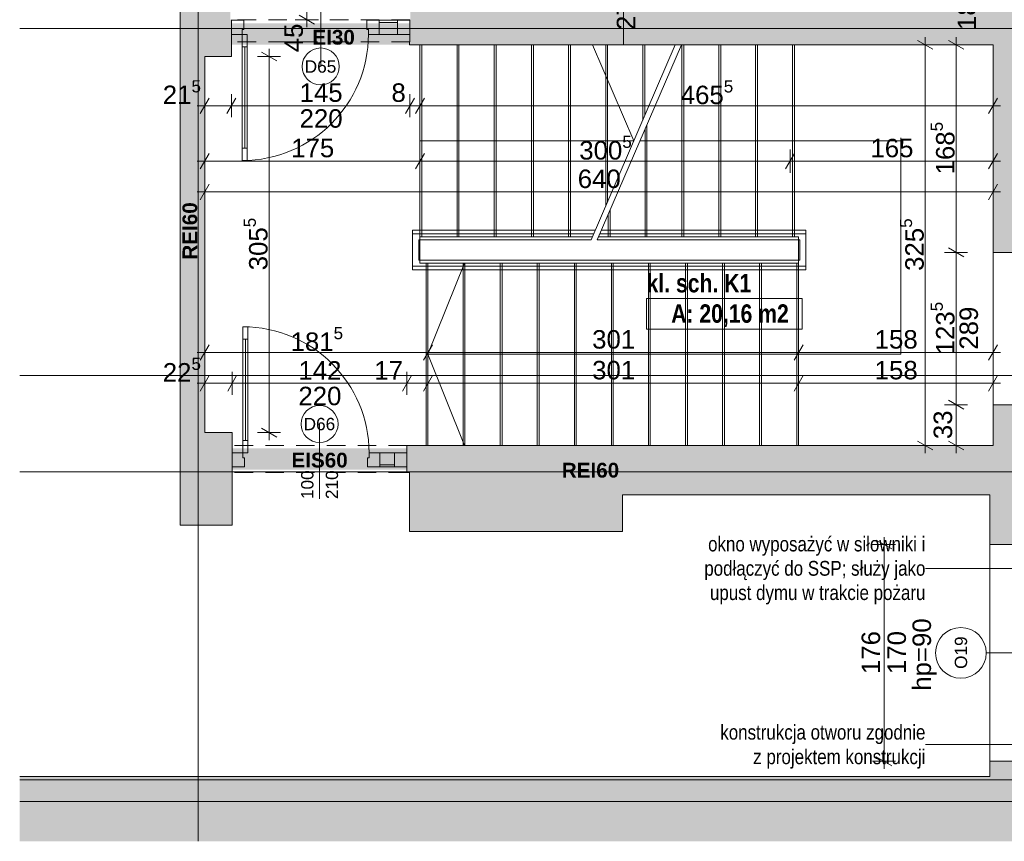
# Paper-space layout 'A-34 RZUT - PIĘTRO 4' of a CAD drawing. Header units: millimetres. Extents: x 0 to 800, y 0 to 550.
# Tile 12 of 15: x 550 to 710, y 111 to 244. Entities that reach past the tile are written whole.
import ezdxf
from ezdxf.xclip import XClip

# ---------------------------------------------------------------- set-up
doc = ezdxf.new("R2010")
doc.units = ezdxf.units.MM
doc.header["$MEASUREMENT"] = 0
doc.header["$XCLIPFRAME"] = 0
for name, pattern in [('ACAD_ISO03W100', [300, 120, -180]), ('DASHDOTX2', [1000, 500, -250, 0, -250]), ('GESTRICHELT2', [93.75, 62.5, -31.25]), ('Przer. długie kreski', [2.5, 1.5, -1]), ('PRZERYWANA_DU_A', [550, 350, -200])]:
    doc.linetypes.add(name, pattern=pattern)
for name, color, linetype, lineweight in [('0_Nr_pióra__2', 8, 'Continuous', 13), ('A_linie przekroju_Nr_pióra__1', 7, 'Continuous', 20), ('A_strefy_Nr_pióra__1', 7, 'Continuous', 20), ('A_wymiary_Nr_pióra__1', 7, 'Continuous', 20), ('A_wymiary_Nr_pióra__2', 8, 'Continuous', 13), ('A_ściany_Nr_pióra__1', 7, 'Continuous', 20), ('Drzwi Archicad_Nr_pióra__3', 252, 'Continuous', 13), ('Znaczniki drzwi Archicada_Nr_pióra__3', 252, 'Continuous', 13), ('Znaczniki okien Archicada_Nr_pióra__3', 252, 'Continuous', 13)]:
    doc.layers.add(name, color=color, linetype=linetype, lineweight=lineweight)
for name, color, linetype, lineweight, true_color in [('A__balustrada_Nr_pióra__161', 7, 'Continuous', 5, 0x949494), ('A_opis_Nr_pióra__255', 7, 'Continuous', 15, 0x242424), ('A_opis_Nr_pióra__8', 7, 'Continuous', 13, 0x4c4c4c), ('A_osie_Nr_pióra__16', 7, 'Continuous', 5, 0x0f0f0f), ('A_pochwyt_Nr_pióra__161', 7, 'Continuous', 5, 0x949494), ('A_ppoż proj_Nr_pióra__8', 7, 'Continuous', 13, 0x4c4c4c), ('A_schody_Nr_pióra__10', 7, 'Continuous', 13, 0x4b4b4b), ('A_schody_Nr_pióra__4', 7, 'Continuous', 18, 0x4b4b4b), ('A_ściany_Nr_pióra__19', 7, 'Continuous', 5, 0x191919)]:
    doc.layers.add(name, color=color, linetype=linetype, lineweight=lineweight, true_color=true_color)
for name, color, linetype in [('A_podrys', 7, 'Continuous'), ('A_ppoż proj', 7, 'Continuous'), ('A_ściany', 7, 'Continuous')]:
    doc.layers.add(name, color=color, linetype=linetype)
doc.styles.add('STYL_AUTOMATYCZNY_1', font='arial.ttf')
doc.styles.add('STYL_AUTOMATYCZNY_2', font='ARIALN.TTF')
doc.styles.add('STYL_AUTOMATYCZNY_3', font='arial.ttf')
doc.styles.add('STYL_AUTOMATYCZNY_4', font='arial.ttf')
doc.styles.add('STYL_AUTOMATYCZNY_5', font='arial.ttf')
doc.styles.add('STYL_AUTOMATYCZNY_6', font='ARIALN.TTF')

# ---------------------------------------------------------------- blocks, each defined once
blk = doc.blocks.new('Rysunek_2_2', base_point=(-3499.43, -647.6))
at = {"linetype": 'Continuous', "lineweight": 0, "true_color": 0x484848}
blk.add_hatch(color=251, dxfattribs=at).paths.add_polyline_path([(780.1, 528.17), (550.17, 528.17), (550.17, 438.17), (742.3, 438.17), (742.3, 120.55), (550.17, 120.55), (550.17, 110.55), (780.1, 110.55)])
at = {"layer": 'A_ppoż proj', "linetype": 'Continuous', "lineweight": 0, "true_color": 0x121212}
for points in [[(613.56, 243.43), (584.56, 243.43), (584.56, 239.93), (613.56, 239.93)], [(613.28, 170.89), (613.28, 174.39), (584.68, 174.39), (584.68, 170.89)]]:
    blk.add_hatch(color=250, dxfattribs=at).paths.add_polyline_path(points)
at = {"layer": 'A_ściany', "linetype": 'Continuous', "lineweight": 0, "true_color": 0x000000}
for points in [[(584.36, 252.99), (575.1, 252.99), (575.1, 249.34), (576.22, 249.34), (576.22, 238.02), (584.56, 238.02), (584.56, 244.01), (584.36, 244.01)], [(648.22, 252.99), (613.64, 252.99), (613.64, 244.01), (613.5, 244.01), (613.5, 239.93), (648.22, 239.93)], [(683.76, 251.23), (674.56, 251.23), (674.56, 239.93), (683.76, 239.93)], [(708.4, 251.23), (702.48, 251.23), (702.48, 239.93), (718.3, 239.93)], [(674.56, 247.63), (648.22, 247.63), (648.22, 239.93), (674.56, 239.93)], [(702.48, 247.63), (683.76, 247.63), (683.76, 239.93), (702.48, 239.93)], [(708.26, 206.21), (716.3, 206.21), (716.3, 239.93), (708.26, 239.93)], [(576.22, 238.02), (576.22, 161.89), (580.22, 176.94), (580.22, 238.02)], [(708.26, 174.85), (716.3, 174.85), (716.3, 181.47), (708.26, 181.47)], [(576.22, 161.89), (584.68, 161.89), (584.68, 176.94), (580.22, 176.94)], [(613.07, 174.85), (613.07, 170.45), (613.46, 170.45), (613.46, 174.85)], [(613.46, 160.85), (648.06, 160.85), (648.06, 174.85), (613.46, 174.85)], [(648.06, 166.85), (707.74, 166.85), (718.3, 174.85), (648.06, 174.85)], [(707.74, 158.75), (718.3, 158.75), (718.3, 174.85), (707.74, 166.85)], [(707.74, 121.05), (718.3, 116.99), (718.3, 123.55), (707.74, 123.55)], [(707.74, 121.05), (550.17, 121.05), (550.17, 116.99), (718.3, 116.99)]]:
    blk.add_hatch(color=18, dxfattribs=at).paths.add_polyline_path(points)
at = {"layer": '0_Nr_pióra__2', "color": 8, "linetype": 'PRZERYWANA_DU_A', "lineweight": 13, "ltscale": 2, "flags": 128}
blk.add_lwpolyline([(550.17, 120.55), (742.3, 120.55), (742.3, 438.17), (550.17, 438.17)], dxfattribs=at)
at = {"layer": 'A__balustrada_Nr_pióra__161', "color": 252, "linetype": 'Continuous', "lineweight": 5, "ltscale": 2, "true_color": 0x949494}
for p, q in [((613.98, 203.35), (613.98, 209.83)), ((677.88, 203.35), (677.88, 209.83)), ((613.98, 209.23), (643.42, 209.23)), ((614.98, 208.23), (642.99, 208.23)), ((614.98, 204.95), (614.98, 208.23)), ((643.99, 208.23), (676.88, 208.23)), ((644.42, 209.23), (677.88, 209.23)), ((676.88, 204.95), (676.88, 208.23)), ((614.98, 204.95), (676.88, 204.95)), ((613.98, 203.95), (677.88, 203.95))]:
    blk.add_line(p, q, dxfattribs=at)
at = {"layer": 'A_linie przekroju_Nr_pióra__1', "color": 7, "linetype": 'ACAD_ISO03W100', "lineweight": 20, "ltscale": 2}
blk.add_line((550.17, 186.21), (723.39, 186.21), dxfattribs=at)
at = {"layer": 'A_opis_Nr_pióra__255', "color": 250, "linetype": 'Continuous', "lineweight": 15, "ltscale": 2, "true_color": 0x242424}
for p, q in [((701.3, 154.86), (697.28, 154.86)), ((712.84, 154.86), (701.3, 154.86)), ((701.3, 126.26), (697.28, 126.26)), ((712.62, 126.26), (701.3, 126.26))]:
    blk.add_line(p, q, dxfattribs=at)
at = {"layer": 'A_osie_Nr_pióra__16', "color": 250, "linetype": 'DASHDOTX2', "lineweight": 5, "ltscale": 2, "true_color": 0x0f0f0f}
for p, q in [((579.17, 409.46), (579.17, 110.55)), ((727.8, 242.55), (550.17, 242.55)), ((727.8, 170.55), (550.17, 170.55))]:
    blk.add_line(p, q, dxfattribs=at)
at = {"layer": 'A_pochwyt_Nr_pióra__161', "color": 252, "linetype": 'Continuous', "lineweight": 5, "ltscale": 2, "true_color": 0x949494}
for p, q in [((613.98, 209.83), (643.68, 209.83)), ((644.68, 209.83), (677.88, 209.83)), ((613.98, 203.35), (677.88, 203.35))]:
    blk.add_line(p, q, dxfattribs=at)
at = {"layer": 'A_schody_Nr_pióra__10', "color": 251, "linetype": 'GESTRICHELT2', "lineweight": 13, "ltscale": 2, "true_color": 0x4b4b4b}
for p, q in [((615.48, 239.93), (615.48, 208.73)), ((621.52, 239.93), (621.52, 208.73)), ((627.56, 239.93), (627.56, 208.73)), ((633.6, 239.93), (633.6, 208.73)), ((639.63, 239.93), (639.63, 208.73)), ((645.67, 239.93), (645.67, 214.46)), ((651.71, 239.93), (651.71, 228.47)), ((658.04, 239.93), (658.04, 208.73)), ((664.03, 239.93), (664.03, 208.73)), ((670.01, 239.93), (670.01, 208.73)), ((676, 239.93), (676, 208.73)), ((652.05, 226.94), (652.05, 208.73)), ((646.06, 213.04), (646.06, 208.73)), ((616.18, 204.45), (616.18, 174.85)), ((622.2, 204.45), (622.2, 174.85)), ((628.22, 204.45), (628.22, 174.85)), ((634.24, 204.45), (634.24, 174.85)), ((640.26, 204.45), (640.26, 174.85)), ((646.28, 204.45), (646.28, 174.85)), ((652.3, 204.45), (652.3, 174.85)), ((658.32, 204.45), (658.32, 174.85)), ((664.34, 204.45), (664.34, 174.85)), ((670.36, 204.45), (670.36, 174.85)), ((676.38, 204.45), (676.38, 174.85))]:
    blk.add_line(p, q, dxfattribs=at)
at = {"layer": 'A_schody_Nr_pióra__4', "color": 251, "linetype": 'Continuous', "lineweight": 18, "ltscale": 2, "true_color": 0x4b4b4b}
for p, q in [((615.18, 239.93), (615.18, 204.45)), ((621.22, 239.93), (621.22, 208.73)), ((627.26, 239.93), (627.26, 208.73)), ((633.3, 239.93), (633.3, 208.73)), ((639.33, 239.93), (639.33, 208.73)), ((642.99, 208.23), (656.64, 239.93)), ((643.2, 239.93), (649.92, 224.33)), ((643.99, 208.23), (657.64, 239.93)), ((645.37, 239.93), (645.37, 213.76)), ((651.41, 239.93), (651.41, 227.78)), ((657.74, 239.93), (657.74, 208.73)), ((663.73, 239.93), (663.73, 208.73)), ((669.71, 239.93), (669.71, 208.73)), ((675.7, 239.93), (675.7, 208.73)), ((651.75, 226.24), (651.75, 208.73)), ((649.92, 224.33), (615.18, 224.33)), ((693.29, 224.33), (650.92, 224.33)), ((693.29, 189.65), (693.29, 224.83)), ((645.76, 212.34), (645.76, 208.73)), ((615.18, 208.73), (643.2, 208.73)), ((644.2, 208.73), (676.68, 208.73)), ((676.68, 208.73), (676.68, 174.85)), ((676.68, 204.45), (615.18, 204.45)), ((622.4, 204.45), (616.48, 189.65)), ((616.48, 204.45), (616.48, 174.85)), ((622.5, 204.45), (622.5, 174.85)), ((628.52, 204.45), (628.52, 174.85)), ((634.54, 204.45), (634.54, 174.85)), ((640.56, 204.45), (640.56, 174.85)), ((646.58, 204.45), (646.58, 174.85)), ((652.6, 204.45), (652.6, 174.85)), ((658.62, 204.45), (658.62, 174.85)), ((664.64, 204.45), (664.64, 174.85)), ((670.66, 204.45), (670.66, 174.85)), ((616.48, 189.65), (693.29, 189.65)), ((622.4, 174.85), (616.48, 189.65))]:
    blk.add_line(p, q, dxfattribs=at)
at = {"layer": 'A_strefy_Nr_pióra__1', "color": 7, "linetype": 'Continuous', "lineweight": 20, "ltscale": 2}
for p, q in [((651.99, 198.7), (651.99, 193.76)), ((651.99, 198.7), (677.29, 198.7)), ((677.29, 198.7), (677.29, 193.76)), ((651.99, 193.76), (677.29, 193.76))]:
    blk.add_line(p, q, dxfattribs=at)
at = {"layer": 'A_wymiary_Nr_pióra__1', "color": 7, "linetype": 'Continuous', "lineweight": 20, "ltscale": 2}
for p, q in [((595.56, 244.73), (598.06, 243.29)), ((698.51, 239.21), (696.01, 240.65)), ((703.51, 239.21), (701.01, 240.65)), ((591.93, 237.3), (589.43, 238.75)), ((580.94, 231.27), (579.5, 228.77)), ((585.28, 231.27), (583.84, 228.77)), ((614.28, 231.27), (612.84, 228.77)), ((615.9, 231.27), (614.46, 228.77)), ((707.54, 228.77), (708.98, 231.27)), ((580.94, 222.27), (579.5, 219.77)), ((615.9, 222.27), (614.46, 219.77)), ((676.02, 222.27), (674.58, 219.77)), ((707.54, 219.77), (708.98, 222.27)), ((580.94, 217.27), (579.5, 214.77)), ((707.54, 214.77), (708.98, 217.27)), ((701.01, 206.93), (703.51, 205.49)), ((580.94, 191.19), (579.5, 188.69)), ((617.2, 191.19), (615.76, 188.69)), ((677.4, 191.19), (675.96, 188.69)), ((707.54, 188.69), (708.98, 191.19)), ((580.94, 186.19), (579.5, 183.69)), ((585.4, 186.19), (583.96, 183.69)), ((613.79, 186.19), (612.35, 183.69)), ((617.2, 186.19), (615.76, 183.69)), ((677.4, 186.19), (675.96, 183.69)), ((707.54, 183.69), (708.98, 186.19)), ((701.01, 182.19), (703.51, 180.75)), ((589.43, 177.67), (591.93, 176.22)), ((696.01, 175.57), (698.51, 174.13)), ((701.01, 175.57), (703.51, 174.13)), ((691.81, 158.03), (689.31, 159.47)), ((689.31, 124.27), (691.81, 122.83))]:
    blk.add_line(p, q, dxfattribs=at)
at = {"layer": 'A_wymiary_Nr_pióra__2', "color": 8, "linetype": 'Continuous', "lineweight": 13, "ltscale": 2}
for p, q in [((596.81, 244.01), (596.81, 252.99)), ((598.68, 244.01), (594.93, 244.01)), ((596.81, 242.78), (596.81, 244.01)), ((699.14, 239.93), (695.39, 239.93)), ((697.26, 239.93), (697.26, 241.15)), ((697.26, 174.85), (697.26, 239.93)), ((704.14, 239.93), (700.39, 239.93)), ((702.26, 239.93), (702.26, 241.15)), ((702.26, 206.21), (702.26, 239.93)), ((590.68, 238.02), (590.68, 239.25)), ((592.56, 238.02), (588.81, 238.02)), ((590.68, 176.94), (590.68, 238.02)), ((580.22, 228.15), (580.22, 231.9)), ((584.56, 228.15), (584.56, 231.9)), ((613.56, 228.15), (613.56, 231.9)), ((615.18, 228.15), (615.18, 231.9)), ((708.26, 228.15), (708.26, 231.9)), ((579, 230.02), (580.22, 230.02)), ((580.22, 230.02), (584.56, 230.02)), ((584.56, 230.02), (613.56, 230.02)), ((613.56, 230.02), (615.18, 230.02)), ((615.18, 230.02), (708.26, 230.02)), ((708.26, 230.02), (709.48, 230.02)), ((580.22, 219.15), (580.22, 222.9)), ((615.18, 219.15), (615.18, 222.9)), ((675.3, 219.15), (675.3, 222.9)), ((708.26, 219.15), (708.26, 222.9)), ((579, 221.02), (580.22, 221.02)), ((580.22, 221.02), (615.18, 221.02)), ((615.18, 221.02), (675.3, 221.02)), ((675.3, 221.02), (708.26, 221.02)), ((708.26, 221.02), (709.48, 221.02)), ((580.22, 214.15), (580.22, 217.9)), ((708.26, 214.15), (708.26, 217.9)), ((579, 216.02), (580.22, 216.02)), ((580.22, 216.02), (708.26, 216.02)), ((708.26, 216.02), (709.48, 216.02)), ((704.14, 206.21), (700.39, 206.21)), ((702.26, 181.47), (702.26, 206.21)), ((580.22, 188.07), (580.22, 191.82)), ((616.48, 188.07), (616.48, 191.82)), ((676.68, 188.07), (676.68, 191.82)), ((708.26, 188.07), (708.26, 191.82)), ((579, 189.94), (580.22, 189.94)), ((580.22, 189.94), (616.48, 189.94)), ((616.48, 189.94), (676.68, 189.94)), ((676.68, 189.94), (708.26, 189.94)), ((708.26, 189.94), (709.48, 189.94)), ((580.22, 183.07), (580.22, 186.82)), ((584.68, 183.07), (584.68, 186.82)), ((613.07, 183.07), (613.07, 186.82)), ((616.48, 183.07), (616.48, 186.82)), ((676.68, 183.07), (676.68, 186.82)), ((708.26, 183.07), (708.26, 186.82)), ((579, 184.94), (580.22, 184.94)), ((580.22, 184.94), (584.68, 184.94)), ((584.68, 184.94), (613.07, 184.94)), ((613.07, 184.94), (616.48, 184.94)), ((616.48, 184.94), (676.68, 184.94)), ((676.68, 184.94), (708.26, 184.94)), ((708.26, 184.94), (709.48, 184.94)), ((704.14, 181.47), (700.39, 181.47)), ((702.26, 174.85), (702.26, 181.47)), ((592.56, 176.94), (588.81, 176.94)), ((590.68, 175.72), (590.68, 176.94)), ((699.14, 174.85), (695.39, 174.85)), ((697.26, 173.62), (697.26, 174.85)), ((704.14, 174.85), (700.39, 174.85)), ((702.26, 173.62), (702.26, 174.85)), ((690.56, 158.75), (690.56, 159.97)), ((692.44, 158.75), (688.69, 158.75)), ((690.56, 123.55), (690.56, 158.75)), ((692.44, 123.55), (688.69, 123.55)), ((690.56, 122.32), (690.56, 123.55))]:
    blk.add_line(p, q, dxfattribs=at)
at = {"layer": 'A_ściany_Nr_pióra__1', "color": 7, "linetype": 'Continuous', "lineweight": 20, "ltscale": 2}
for p, q in [((584.56, 243.91), (584.56, 244.01)), ((584.56, 241.61), (584.56, 243.91)), ((613.56, 243.91), (613.56, 244.01)), ((613.56, 241.61), (613.56, 243.91)), ((584.56, 240.41), (584.56, 241.61)), ((613.56, 240.41), (613.56, 241.61)), ((716.3, 206.21), (708.26, 206.21)), ((708.26, 206.21), (708.26, 181.47)), ((716.3, 181.47), (708.26, 181.47)), ((584.68, 174.85), (584.68, 173.65)), ((613.07, 174.85), (613.07, 173.65)), ((584.68, 173.65), (584.68, 171.35)), ((613.07, 173.65), (613.07, 171.35)), ((584.68, 171.35), (584.68, 170.45)), ((613.07, 171.35), (613.07, 170.45)), ((718.3, 158.75), (707.74, 158.75)), ((718.3, 123.55), (707.74, 123.55))]:
    blk.add_line(p, q, dxfattribs=at)
at = {"layer": 'A_ściany_Nr_pióra__1', "color": 7, "linetype": 'Continuous', "lineweight": 20, "ltscale": 2, "flags": 128}
for points in [[(648.22, 239.93), (648.22, 252.99)], [(576.22, 249.34), (576.22, 238.02)], [(584.56, 238.02), (584.56, 240.41)], [(613.5, 240.41), (613.5, 239.93)], [(613.5, 239.93), (648.22, 239.93)], [(648.22, 239.93), (674.56, 239.93)], [(674.56, 239.93), (683.76, 239.93)], [(683.76, 239.93), (702.48, 239.93)], [(702.48, 239.93), (708.26, 239.93)], [(708.26, 239.93), (708.26, 206.21)], [(576.22, 238.02), (576.22, 161.89)], [(580.22, 176.94), (580.22, 238.02)], [(580.22, 238.02), (584.56, 238.02)], [(708.26, 181.47), (708.26, 174.85)], [(584.68, 176.94), (580.22, 176.94)], [(584.68, 161.89), (584.68, 176.94)], [(613.46, 174.85), (613.07, 174.85)], [(648.06, 174.85), (613.46, 174.85)], [(708.26, 174.85), (648.06, 174.85)], [(613.07, 170.45), (613.46, 170.45)], [(613.46, 170.45), (613.46, 160.85)], [(648.06, 160.85), (648.06, 166.85)], [(648.06, 166.85), (707.74, 166.85)], [(707.74, 166.85), (707.74, 158.75)], [(576.22, 161.89), (584.68, 161.89)], [(613.46, 160.85), (648.06, 160.85)], [(707.74, 123.55), (707.74, 121.05)], [(707.74, 121.05), (550.17, 121.05)], [(550.17, 116.99), (718.3, 116.99)]]:
    blk.add_lwpolyline(points, dxfattribs=at)
at = {"layer": 'A_ściany_Nr_pióra__19', "color": 250, "linetype": 'Continuous', "lineweight": 5, "ltscale": 2, "true_color": 0x191919}
blk.add_line((707.74, 158.75), (707.74, 123.55), dxfattribs=at)
at = {"layer": 'Drzwi Archicad_Nr_pióra__3', "color": 252, "linetype": 'Przer. długie kreski', "lineweight": 13, "ltscale": 2}
for p, q in [((613.56, 244.01), (584.56, 244.01)), ((613.56, 240.41), (584.56, 240.41)), ((613.07, 174.85), (584.68, 174.85)), ((613.07, 170.45), (584.68, 170.45))]:
    blk.add_line(p, q, dxfattribs=at)
at = {"layer": 'Drzwi Archicad_Nr_pióra__3', "color": 252, "linetype": 'Continuous', "lineweight": 13, "ltscale": 2}
for p, q in [((584.56, 243.91), (584.56, 244.01)), ((584.56, 243.91), (584.56, 241.61)), ((586.56, 243.91), (584.56, 243.91)), ((584.56, 241.61), (584.56, 243.91)), ((584.56, 241.61), (584.56, 243.91)), ((586.56, 242.41), (586.56, 243.91)), ((606.56, 243.91), (606.56, 242.41)), ((608.56, 243.91), (606.56, 243.91)), ((608.56, 241.61), (608.56, 243.91)), ((608.56, 243.91), (611.56, 243.91)), ((608.56, 241.61), (608.56, 243.91)), ((611.56, 243.55), (608.56, 243.55)), ((613.56, 243.91), (611.56, 243.91)), ((611.56, 243.91), (611.56, 241.61)), ((611.56, 243.91), (611.56, 241.61)), ((613.56, 243.91), (613.56, 244.01)), ((613.56, 241.61), (613.56, 243.91)), ((613.56, 241.61), (613.56, 243.91)), ((613.56, 241.61), (613.56, 243.91)), ((584.56, 241.61), (586.32, 241.61)), ((584.56, 240.41), (584.56, 241.61)), ((586.32, 241.61), (586.32, 242.41)), ((586.32, 242.41), (586.56, 242.41)), ((586.32, 239.61), (586.32, 241.61)), ((586.32, 241.61), (587.12, 241.61)), ((587.12, 241.61), (587.12, 239.61)), ((606.56, 242.41), (606.8, 242.41)), ((606.8, 242.41), (606.8, 241.61)), ((606.8, 241.61), (608.56, 241.61)), ((611.56, 241.61), (608.56, 241.61)), ((608.56, 241.61), (611.56, 241.61)), ((611.56, 241.61), (613.56, 241.61)), ((613.56, 240.41), (613.56, 241.61)), ((587.12, 239.61), (586.32, 239.61)), ((586.72, 223.13), (586.72, 239.61)), ((586.32, 221.13), (586.32, 223.13)), ((586.32, 223.13), (587.12, 223.13)), ((587.12, 223.13), (587.12, 221.13)), ((587.12, 221.13), (586.32, 221.13)), ((586.44, 194.11), (586.44, 192.11)), ((587.24, 194.11), (586.44, 194.11)), ((587.24, 192.11), (587.24, 194.11)), ((586.44, 192.11), (587.24, 192.11)), ((586.84, 192.11), (586.84, 175.65)), ((584.68, 174.85), (584.68, 173.65)), ((587.24, 175.65), (586.44, 175.65)), ((586.44, 175.65), (586.44, 173.65)), ((587.24, 173.65), (587.24, 175.65)), ((613.07, 174.85), (613.07, 173.65)), ((584.68, 171.35), (584.68, 173.65)), ((584.68, 173.65), (586.44, 173.65)), ((584.68, 173.65), (584.68, 171.35)), ((584.68, 173.65), (584.68, 171.35)), ((586.44, 173.65), (586.44, 172.85)), ((586.44, 173.65), (587.24, 173.65)), ((586.44, 172.85), (586.68, 172.85)), ((586.68, 172.85), (586.68, 171.35)), ((606.67, 171.35), (606.67, 172.85)), ((606.67, 172.85), (606.91, 172.85)), ((606.91, 172.85), (606.91, 173.65)), ((606.91, 173.65), (608.67, 173.65)), ((608.67, 173.65), (608.67, 171.35)), ((611.07, 173.65), (608.67, 173.65)), ((608.67, 173.65), (608.67, 171.35)), ((608.67, 173.65), (611.07, 173.65)), ((611.07, 171.35), (611.07, 173.65)), ((611.07, 173.65), (613.07, 173.65)), ((611.07, 171.35), (611.07, 173.65)), ((613.07, 173.65), (613.07, 171.35)), ((613.07, 173.65), (613.07, 171.35)), ((613.07, 173.65), (613.07, 171.35)), ((586.68, 171.35), (584.68, 171.35)), ((584.68, 171.35), (584.68, 170.45)), ((608.67, 171.35), (606.67, 171.35)), ((611.07, 171.71), (608.67, 171.71)), ((608.67, 171.35), (611.07, 171.35)), ((613.07, 171.35), (611.07, 171.35)), ((613.07, 171.35), (613.07, 170.45))]:
    blk.add_line(p, q, dxfattribs=at)
at = {"layer": 'Drzwi Archicad_Nr_pióra__3', "color": 252, "linetype": 'Continuous', "lineweight": 13, "ltscale": 2, "flags": 128}
for points in [[(586.32, 223.13), (586.32, 239.61), (586.72, 239.61), (586.72, 223.13)], [(586.72, 223.13), (586.72, 239.61), (587.12, 239.61), (587.12, 223.13)], [(586.44, 192.11), (586.44, 175.65), (586.84, 175.65), (586.84, 192.11)], [(586.84, 192.11), (586.84, 175.65), (587.24, 175.65), (587.24, 192.11)]]:
    blk.add_lwpolyline(points, close=True, dxfattribs=at)
at = {"layer": 'Drzwi Archicad_Nr_pióra__3', "color": 252, "linetype": 'Continuous', "lineweight": 13, "ltscale": 2}
for centre, radius, start, end in [((586.32, 241.61), 20.48, 270, 0), ((586.44, 173.65), 20.47, 0, 90)]:
    blk.add_arc(centre, radius, start, end, dxfattribs=at)
at = {"layer": 'Znaczniki drzwi Archicada_Nr_pióra__3', "color": 252, "linetype": 'Continuous', "lineweight": 13, "ltscale": 2}
for p, q in [((599.06, 236.41), (599.06, 252.01)), ((598.88, 178.33), (598.88, 166.2))]:
    blk.add_line(p, q, dxfattribs=at)
at = {"layer": 'Znaczniki drzwi Archicada_Nr_pióra__3', "color": 252, "linetype": 'Continuous', "lineweight": 13, "ltscale": 2, "flags": 128}
for points in [[(596.06, 236.41, 1), (602.06, 236.41, 1)], [(601.88, 178.33, 1), (595.88, 178.33, 1)]]:
    blk.add_lwpolyline(points, format="xyb", close=True, dxfattribs=at)
at = {"layer": 'Znaczniki okien Archicada_Nr_pióra__3', "color": 252, "linetype": 'Continuous', "lineweight": 13, "ltscale": 2}
blk.add_line((707.16, 141.15), (730.3, 141.15), dxfattribs=at)
for start, end in [(90, 270), (270, 90)]:
    blk.add_arc((703.04, 141.15), 4.12, start, end, dxfattribs=at)
at = {"layer": 'A_opis_Nr_pióra__8', "color": 251, "linetype": 'Continuous', "lineweight": 13, "true_color": 0x4c4c4c, "char_height": 2.4, "attachment_point": 6, "style": 'STYL_AUTOMATYCZNY_2'}
for s, insert, width, line_spacing_factor in [('\\A1;{\\pqr;\\fArial Narrow|b0|i0|c238|p0;\\W1.000000;okno wyposażyć w siłowniki i podłączyć do SSP; służy jako upust dymu w trakcie pożaru}', (697.28, 154.53), 36.3149, 0.987309), ('\\A1;{\\pqr;\\fArial Narrow|b0|i0|c238|p0;\\W1.000000;konstrukcja otworu zgodnie z projektem konstrukcji}', (697.28, 125.91), 33.909, 0.996837)]:
    blk.add_mtext(s, dxfattribs=dict(at, insert=insert, width=width, line_spacing_factor=line_spacing_factor))
at = {"layer": 'A_ppoż proj_Nr_pióra__8', "color": 251, "linetype": 'Continuous', "lineweight": 13, "true_color": 0x4c4c4c, "char_height": 2.4, "attachment_point": 5, "style": 'STYL_AUTOMATYCZNY_3'}
for s, insert in [('\\A1;{\\pqc;\\fArial|b1|i0|c238|p0;\\W1.000000;EI30}', (601.16, 241.14)), ('\\A1;{\\pqc;\\fArial|b1|i0|c238|p0;\\W1.000000;EIS60}', (598.88, 172.45)), ('\\A1;{\\pqc;\\fArial|b1|i0|c238|p0;\\W1.000000;REI60}', (642.88, 170.81))]:
    blk.add_mtext(s, dxfattribs=dict(at, insert=insert))
at = {"layer": 'A_ppoż proj_Nr_pióra__8', "color": 251, "linetype": 'Continuous', "lineweight": 13, "true_color": 0x4c4c4c, "insert": (577.83, 209.69), "char_height": 2.4, "attachment_point": 5, "rotation": 90, "style": 'STYL_AUTOMATYCZNY_3'}
blk.add_mtext('\\A1;{\\pqc;\\fArial|b1|i0|c238|p0;\\W1.000000;REI60}', dxfattribs=at)
at = {"layer": 'A_strefy_Nr_pióra__1', "color": 7, "linetype": 'Continuous', "lineweight": 20, "char_height": 3, "attachment_point": 1, "style": 'STYL_AUTOMATYCZNY_6'}
for s, insert in [('\\A1;{\\pql;\\fArial Narrow|b1|i0|c238|p0;\\W1.000000;kl. sch. K1}', (651.99, 202.71)), ('\\A1;{\\pql;\\fArial Narrow|b1|i0|c238|p0;\\W1.000000;A: 20,16 m2}', (655.99, 197.77))]:
    blk.add_mtext(s, dxfattribs=dict(at, insert=insert))
at = {"layer": 'A_wymiary_Nr_pióra__1', "color": 7, "linetype": 'Continuous', "lineweight": 20, "char_height": 3, "attachment_point": 7, "rotation": 90, "style": 'STYL_AUTOMATYCZNY_5'}
for s, insert, width in [('\\A1;{\\pql;\\fArial|b0|i0|c238|p0;\\W1.000000;27}', (650.15, 242.33), 4.5763), ('\\A1;{\\pql;\\fArial|b0|i0|c238|p0;\\W1.000000;18}', (705.54, 242.33), 4.5763), ('\\A1;{\\pql;\\fArial|b0|i0|c238|p0;\\W1.000000;45}', (596.21, 238.71), 4.5763), ('\\A1;{\\pql;\\fArial|b0|i0|c238|p0;\\W1.000000;289}', (705.86, 190.4), 6.8645), ('\\A1;{\\pql;\\fArial|b0|i0|c238|p0;\\W1.000000;33}', (701.66, 175.87), 4.5763), ('\\A1;{\\pql;\\fArial|b0|i0|c238|p0;\\W1.000000;176}', (689.96, 137.71), 6.8645), ('\\A1;{\\pql;\\fArial|b0|i0|c238|p0;\\W1.000000;170}', (694.16, 137.71), 6.8645)]:
    blk.add_mtext(s, dxfattribs=dict(at, insert=insert, width=width))
at = {"layer": 'A_wymiary_Nr_pióra__1', "color": 7, "linetype": 'Continuous', "lineweight": 20, "char_height": 3, "attachment_point": 7, "style": 'STYL_AUTOMATYCZNY_1'}
for s, insert in [('\\A1;{\\pql;\\fArial|b0|i0|c238|p0;\\W1.000000;21\\fArial|b0|i0|c238|p0;\\W1.000000;\\A1{\\H.66x;\\S5^  ;}}', (573.41, 229.43)), ('\\A1;{\\pql;\\fArial|b0|i0|c238|p0;\\W1.000000;465\\fArial|b0|i0|c238|p0;\\W1.000000;\\A1{\\H.66x;\\S5^  ;}}', (657.54, 229.41)), ('\\A1;{\\pql;\\fArial|b0|i0|c238|p0;\\W1.000000;300\\fArial|b0|i0|c238|p0;\\W1.000000;\\A1{\\H.66x;\\S5^  ;}}', (641.06, 220.41)), ('\\A1;{\\pql;\\fArial|b0|i0|c238|p0;\\W1.000000;181\\fArial|b0|i0|c238|p0;\\W1.000000;\\A1{\\H.66x;\\S5^  ;}}', (594.17, 189.33)), ('\\A1;{\\pql;\\fArial|b0|i0|c238|p0;\\W1.000000;22\\fArial|b0|i0|c238|p0;\\W1.000000;\\A1{\\H.66x;\\S5^  ;}}', (573.41, 184.35))]:
    blk.add_mtext(s, dxfattribs=dict(at, insert=insert))
at = {"layer": 'A_wymiary_Nr_pióra__1', "color": 7, "linetype": 'Continuous', "lineweight": 20, "char_height": 3, "attachment_point": 7, "style": 'STYL_AUTOMATYCZNY_5'}
for s, insert, width in [('\\A1;{\\pql;\\fArial|b0|i0|c238|p0;\\W1.000000;145}', (595.63, 230.62), 6.8645), ('\\A1;{\\pql;\\fArial|b0|i0|c238|p0;\\W1.000000;8}', (610.55, 230.62), 2.2882), ('\\A1;{\\pql;\\fArial|b0|i0|c238|p0;\\W1.000000;220}', (595.63, 226.42), 6.8645), ('\\A1;{\\pql;\\fArial|b0|i0|c238|p0;\\W1.000000;175}', (594.27, 221.62), 6.8645), ('\\A1;{\\pql;\\fArial|b0|i0|c238|p0;\\W1.000000;165}', (688.35, 221.62), 6.8645), ('\\A1;{\\pql;\\fArial|b0|i0|c238|p0;\\W1.000000;640}', (640.81, 216.62), 6.8645), ('\\A1;{\\pql;\\fArial|b0|i0|c238|p0;\\W1.000000;301}', (643.15, 190.54), 6.8645), ('\\A1;{\\pql;\\fArial|b0|i0|c238|p0;\\W1.000000;158}', (689.04, 190.54), 6.8645), ('\\A1;{\\pql;\\fArial|b0|i0|c238|p0;\\W1.000000;142}', (595.44, 185.54), 6.8645), ('\\A1;{\\pql;\\fArial|b0|i0|c238|p0;\\W1.000000;17}', (607.77, 185.54), 4.5763), ('\\A1;{\\pql;\\fArial|b0|i0|c238|p0;\\W1.000000;301}', (643.15, 185.54), 6.8645), ('\\A1;{\\pql;\\fArial|b0|i0|c238|p0;\\W1.000000;158}', (689.04, 185.54), 6.8645), ('\\A1;{\\pql;\\fArial|b0|i0|c238|p0;\\W1.000000;220}', (595.44, 181.34), 6.8645)]:
    blk.add_mtext(s, dxfattribs=dict(at, insert=insert, width=width))
at = {"layer": 'A_wymiary_Nr_pióra__1', "color": 7, "linetype": 'Continuous', "lineweight": 20, "char_height": 3, "rotation": 90}
for s, insert, attachment_point, style in [('\\A1;{\\pql;\\fArial|b0|i0|c238|p0;\\W1.000000;168\\fArial|b0|i0|c238|p0;\\W1.000000;\\A1{\\H.66x;\\S5^  ;}}', (702.88, 218.88), 7, 'STYL_AUTOMATYCZNY_1'), ('\\A1;{\\pql;\\fArial|b0|i0|c238|p0;\\W1.000000;305\\fArial|b0|i0|c238|p0;\\W1.000000;\\A1{\\H.66x;\\S5^  ;}}', (591.3, 203.3), 7, 'STYL_AUTOMATYCZNY_1'), ('\\A1;{\\pql;\\fArial|b0|i0|c238|p0;\\W1.000000;325\\fArial|b0|i0|c238|p0;\\W1.000000;\\A1{\\H.66x;\\S5^  ;}}', (697.88, 203.2), 7, 'STYL_AUTOMATYCZNY_1'), ('\\A1;{\\pql;\\fArial|b0|i0|c238|p0;\\W1.000000;123\\fArial|b0|i0|c238|p0;\\W1.000000;\\A1{\\H.66x;\\S5^  ;}}', (702.88, 189.65), 7, 'STYL_AUTOMATYCZNY_1'), ('\\A1;{\\pqc;\\fArial|b0|i0|c238|p0;\\W1.000000;hp=90}', (695.19, 140.88), 2, 'STYL_AUTOMATYCZNY_5')]:
    blk.add_mtext(s, dxfattribs=dict(at, insert=insert, attachment_point=attachment_point, style=style))
at = {"layer": 'Znaczniki drzwi Archicada_Nr_pióra__3', "color": 252, "linetype": 'Continuous', "lineweight": 13, "char_height": 2, "attachment_point": 7, "style": 'STYL_AUTOMATYCZNY_4'}
for s, insert in [('\\A1;{\\pql;\\fArial CE|b0|i0|c238|p0;\\W1.000000;D65}', (596.47, 235.37)), ('\\A1;{\\pql;\\fArial CE|b0|i0|c238|p0;\\W1.000000;D66}', (596.29, 177.3))]:
    blk.add_mtext(s, dxfattribs=dict(at, insert=insert))
at = {"layer": 'Znaczniki drzwi Archicada_Nr_pióra__3', "color": 252, "linetype": 'Continuous', "lineweight": 13, "char_height": 2, "attachment_point": 7, "rotation": 90, "style": 'STYL_AUTOMATYCZNY_4'}
for s, insert in [('\\A1;{\\pql;\\fArial CE|b0|i0|c238|p0;\\W1.000000;100}', (597.91, 166.14)), ('\\A1;{\\pql;\\fArial CE|b0|i0|c238|p0;\\W1.000000;210}', (601.91, 166.14))]:
    blk.add_mtext(s, dxfattribs=dict(at, insert=insert))
at = {"layer": 'Znaczniki okien Archicada_Nr_pióra__3', "color": 252, "linetype": 'Continuous', "lineweight": 13, "insert": (704.08, 138.55), "char_height": 2, "attachment_point": 7, "rotation": 90, "style": 'STYL_AUTOMATYCZNY_1'}
blk.add_mtext('\\A1;{\\pql;\\pt2;\\fArial|b0|i0|c238|p0;\\W1.000000;O19}', dxfattribs=at)

psp = doc.layouts.new('A-34 RZUT - PIĘTRO 4')

# ---------------------------------------------------------------- block references
at = {"layer": 'A_podrys', "color": 37, "linetype": 'Continuous', "lineweight": 5, "true_color": 0x656532}
ref = psp.add_blockref('Rysunek_2_2', (-3499.43, -647.6), dxfattribs=at)
XClip(ref).set_block_clipping_path([(550.1719941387, 110.5468323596), (780.1, 528.1668323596)])

doc.saveas('drawing.dxf')
